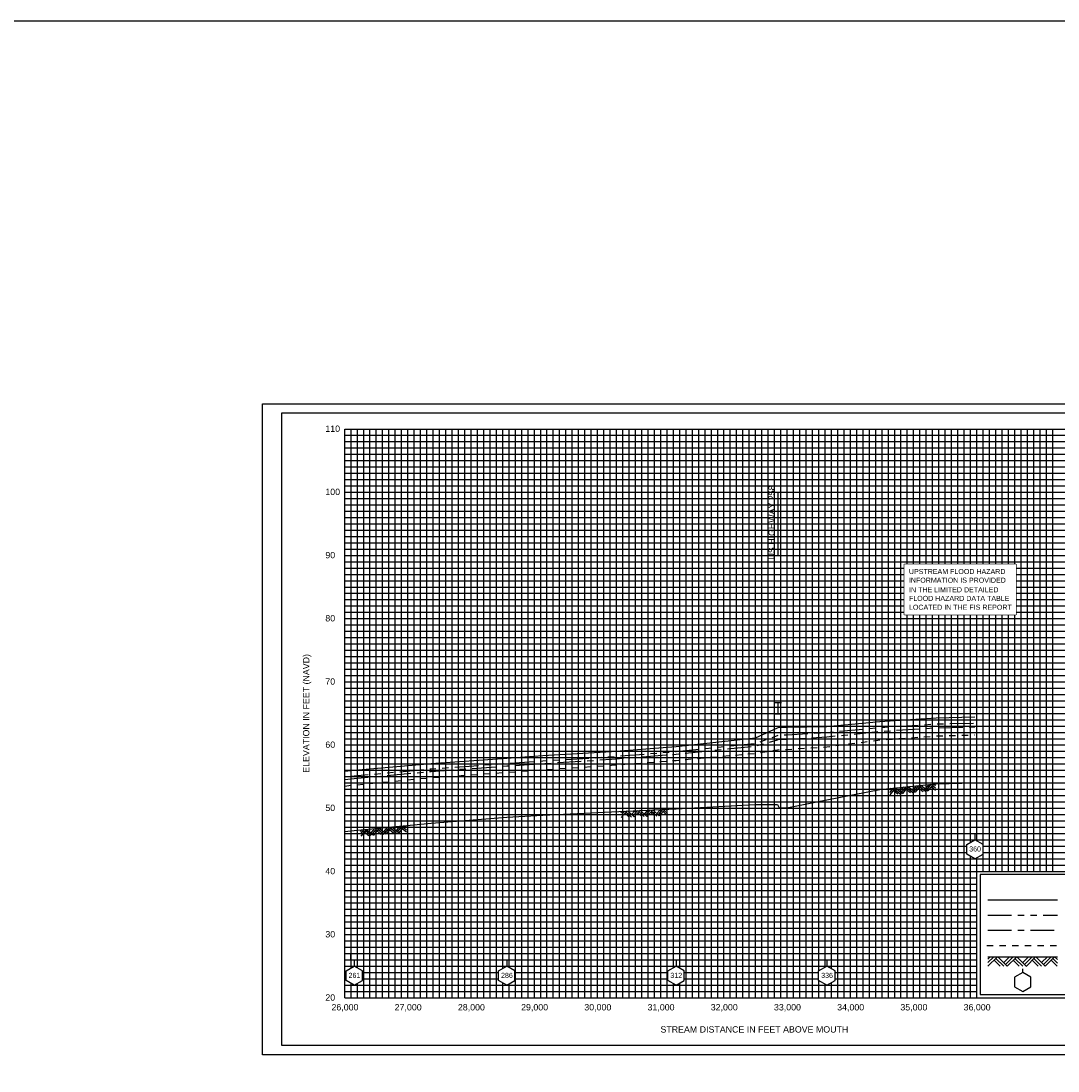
# Model space of a CAD drawing. Header units: inches. Extents: x -7.3 to 59.2, y 29 to 76.9.
# Tile 12 of 14: x 33.8 to 50.2, y 38.2 to 54.8. Entities that reach past the tile are written whole.
import ezdxf
from ezdxf.enums import TextEntityAlignment as Align

# ---------------------------------------------------------------- set-up
doc = ezdxf.new("R2010")
doc.units = ezdxf.units.IN
doc.header["$LTSCALE"] = 0.3
doc.header["$MEASUREMENT"] = 0
doc.set_wipeout_variables(frame=1)
for name, pattern in [('CENTER', [2, 1.25, -0.25, 0.25, -0.25]), ('DOT', [0.25, 0, -0.25]), ('HIDDEN', [0.375, 0.25, -0.125]), ('PHANTOM', [2.5, 1.25, -0.25, 0.25, -0.25, 0.25, -0.25])]:
    doc.linetypes.add(name, pattern=pattern)
doc.layers.get('0').update_dxf_attribs({"color": 3, "plot": 0})
for name, color, linetype in [('1', 5, 'Continuous'), ('2', 50, 'Continuous'), ('3', 9, 'DOT'), ('7', 7, 'Continuous'), ('ROCK', 7, 'Continuous'), ('STREAM', 5, 'Continuous'), ('STRUCTURE', 30, 'Continuous'), ('TEXT', 255, 'Continuous'), ('WS10', 4, 'HIDDEN'), ('WS100', 5, 'PHANTOM'), ('WS50', 1, 'CENTER'), ('WS500', 1, 'Continuous'), ('XSEC', 7, 'Continuous'), ('XSECTEXTLINE', 7, 'Continuous')]:
    doc.layers.add(name, color=color, linetype=linetype)
doc.styles.add('ARIAL', font='ARIAL.TTF')
doc.styles.add('xs', font='ARIAL.TTF')

# ---------------------------------------------------------------- blocks, each defined once
blk = doc.blocks.new('wipeout')
blk.add_wipeout([(0, 0.15), (-0.129917, 0.075), (-0.129917, -0.075), (0, -0.15), (0.129917, -0.075), (0.129917, 0.075)])
blk = doc.blocks.new('xsec')
blk.add_line((0, 0.35), (0, 0.25))
blk.add_blockref('wipeout', (0, 0.1))
for p, q in [((-0.13, 0.175), (0, 0.25)), ((-0.13, 0.025), (-0.13, 0.175)), ((0.13, 0.175), (0, 0.25)), ((0, 0.25), (0, 0.25)), ((0.13, 0.025), (0.13, 0.175)), ((0, -0.05), (-0.13, 0.025)), ((0, -0.05), (0.13, 0.025))]:
    blk.add_line(p, q)
blk = doc.blocks.new('bar')
blk.add_line((-0.05, 0), (0.05, 0))
blk = doc.blocks.new('rock')
at = {"layer": 'STREAM'}
for p, q in [((0.171, 0.001), (0.147, -0.023)), ((0.209, 0.001), (0.147, -0.061)), ((0.247, 0.001), (0.147, -0.099)), ((0.251, 0.001), (0.351, -0.099)), ((0.375, 0.001), (0.313, -0.061)), ((0.413, 0.001), (0.332, -0.08)), ((0.451, 0.001), (0.351, -0.099)), ((0.451, 0.001), (0.551, -0.099)), ((0.575, 0.001), (0.513, -0.061)), ((0.613, 0.001), (0.532, -0.08)), ((0.651, 0.001), (0.551, -0.099)), ((0.651, 0.001), (0.751, -0.099)), ((0.776, 0.001), (0.713, -0.061)), ((0.813, 0.001), (0.732, -0.08)), ((0.851, 0.001), (0.751, -0.099)), ((0.851, 0.001), (0.88, -0.028)), ((0.211, -0.034), (0.275, -0.099)), ((0.23, -0.016), (0.313, -0.099)), ((0.413, -0.036), (0.475, -0.099)), ((0.432, -0.018), (0.513, -0.099)), ((0.613, -0.036), (0.676, -0.099)), ((0.632, -0.018), (0.713, -0.099)), ((0.813, -0.036), (0.876, -0.099)), ((0.832, -0.018), (0.88, -0.066))]:
    blk.add_line(p, q, dxfattribs=at)

msp = doc.modelspace()

# ---------------------------------------------------------------- linework, layer by layer
at = {"color": 252}
msp.add_lwpolyline([(37.586, 48.777), (53.686, 48.777), (53.686, 38.477), (37.586, 38.477)], close=True, dxfattribs=at)
msp.add_lwpolyline([(47.741, 46.237), (49.504, 46.237), (49.504, 45.437), (47.741, 45.437)], close=True)
at = {"layer": '1'}
for p, q in [((37.886, 48.627), (37.886, 38.627)), ((53.386, 48.627), (37.886, 48.627)), ((37.886, 38.627), (37.886, 38.627)), ((37.886, 38.627), (53.386, 38.627)), ((37.886, 38.627), (37.886, 38.627))]:
    msp.add_line(p, q, dxfattribs=at)
at = {"layer": '2', "color": 50}
for p, q in [((38.886, 39.377), (38.886, 48.377)), ((38.886, 48.377), (51.886, 48.377)), ((39.886, 39.377), (39.886, 48.377)), ((40.886, 39.377), (40.886, 48.377)), ((41.886, 39.377), (41.886, 48.377)), ((42.886, 39.377), (42.886, 48.377)), ((43.886, 39.377), (43.886, 48.377)), ((44.886, 39.377), (44.886, 48.377)), ((45.886, 39.377), (45.886, 48.377)), ((46.886, 39.377), (46.886, 48.377)), ((47.886, 39.377), (47.886, 48.377)), ((48.886, 39.377), (48.886, 48.377)), ((38.886, 46.377), (51.886, 46.377)), ((38.886, 45.377), (51.886, 45.377)), ((38.886, 44.377), (51.886, 44.377)), ((38.886, 43.377), (51.886, 43.377)), ((38.886, 42.377), (51.886, 42.377)), ((38.886, 41.377), (51.886, 41.377)), ((38.886, 40.377), (48.886, 40.377)), ((38.886, 39.377), (51.886, 39.377))]:
    msp.add_line(p, q, dxfattribs=at)
at = {"layer": '2', "color": 50, "linetype": 'Continuous'}
for p, q in [((49.886, 41.377), (49.886, 48.377)), ((38.886, 47.377), (51.886, 47.377))]:
    msp.add_line(p, q, dxfattribs=at)
at = {"layer": '3', "color": 8, "linetype": 'Continuous'}
for p, q in [((38.986, 39.377), (38.986, 48.377)), ((39.086, 39.377), (39.086, 48.377)), ((39.186, 39.377), (39.186, 48.377)), ((39.286, 39.377), (39.286, 48.377)), ((39.386, 39.377), (39.386, 48.377)), ((39.486, 39.377), (39.486, 48.377)), ((39.586, 39.377), (39.586, 48.377)), ((39.686, 39.377), (39.686, 48.377)), ((39.786, 39.377), (39.786, 48.377)), ((39.986, 39.377), (39.986, 48.377)), ((40.086, 39.377), (40.086, 48.377)), ((40.186, 39.377), (40.186, 48.377)), ((40.286, 39.377), (40.286, 48.377)), ((40.386, 39.377), (40.386, 48.377)), ((40.486, 39.377), (40.486, 48.377)), ((40.586, 39.377), (40.586, 48.377)), ((40.686, 39.377), (40.686, 48.377)), ((40.786, 39.377), (40.786, 48.377)), ((40.986, 39.377), (40.986, 48.377)), ((41.086, 39.377), (41.086, 48.377)), ((41.186, 39.377), (41.186, 48.377)), ((41.286, 39.377), (41.286, 48.377)), ((41.386, 39.377), (41.386, 48.377)), ((41.486, 39.377), (41.486, 48.377)), ((41.586, 39.377), (41.586, 48.377)), ((41.686, 39.377), (41.686, 48.377)), ((41.786, 39.377), (41.786, 48.377)), ((41.986, 39.377), (41.986, 48.377)), ((42.086, 39.377), (42.086, 48.377)), ((42.186, 39.377), (42.186, 48.377)), ((42.286, 39.377), (42.286, 48.377)), ((42.386, 39.377), (42.386, 48.377)), ((42.486, 39.377), (42.486, 48.377)), ((42.586, 39.377), (42.586, 48.377)), ((42.686, 39.377), (42.686, 48.377)), ((42.786, 39.377), (42.786, 48.377)), ((42.986, 39.377), (42.986, 48.377)), ((43.086, 39.377), (43.086, 48.377)), ((43.186, 39.377), (43.186, 48.377)), ((43.286, 39.377), (43.286, 48.377)), ((43.386, 39.377), (43.386, 48.377)), ((43.486, 39.377), (43.486, 48.377)), ((43.586, 39.377), (43.586, 48.377)), ((43.686, 39.377), (43.686, 48.377)), ((43.786, 39.377), (43.786, 48.377)), ((43.986, 39.377), (43.986, 48.377)), ((44.086, 39.377), (44.086, 48.377)), ((44.186, 39.377), (44.186, 48.377)), ((44.286, 39.377), (44.286, 48.377)), ((44.386, 39.377), (44.386, 48.377)), ((44.486, 39.377), (44.486, 48.377)), ((44.586, 39.377), (44.586, 48.377)), ((44.686, 39.377), (44.686, 48.377)), ((44.786, 39.377), (44.786, 48.377)), ((44.986, 39.377), (44.986, 48.377)), ((45.086, 39.377), (45.086, 48.377)), ((45.186, 39.377), (45.186, 48.377)), ((45.286, 39.377), (45.286, 48.377)), ((45.386, 39.377), (45.386, 48.377)), ((45.486, 39.377), (45.486, 48.377)), ((45.586, 39.377), (45.586, 48.377)), ((45.686, 39.377), (45.686, 48.377)), ((45.786, 39.377), (45.786, 48.377)), ((45.986, 39.377), (45.986, 48.377)), ((46.086, 39.377), (46.086, 48.377)), ((46.186, 39.377), (46.186, 48.377)), ((46.286, 39.377), (46.286, 48.377)), ((46.386, 39.377), (46.386, 48.377)), ((46.486, 39.377), (46.486, 48.377)), ((46.586, 39.377), (46.586, 48.377)), ((46.686, 39.377), (46.686, 48.377)), ((46.786, 39.377), (46.786, 48.377)), ((46.986, 39.377), (46.986, 48.377)), ((47.086, 39.377), (47.086, 48.377)), ((47.186, 39.377), (47.186, 48.377)), ((47.286, 39.377), (47.286, 48.377)), ((47.386, 39.377), (47.386, 48.377)), ((47.486, 39.377), (47.486, 48.377)), ((47.586, 39.377), (47.586, 48.377)), ((47.686, 39.377), (47.686, 48.377)), ((47.786, 39.377), (47.786, 48.377)), ((47.986, 39.377), (47.986, 48.377)), ((48.086, 39.377), (48.086, 48.377)), ((48.186, 39.377), (48.186, 48.377)), ((48.286, 39.377), (48.286, 48.377)), ((48.386, 39.377), (48.386, 48.377)), ((48.486, 39.377), (48.486, 48.377)), ((48.586, 39.377), (48.586, 48.377)), ((48.686, 39.377), (48.686, 48.377)), ((48.786, 39.377), (48.786, 48.377)), ((48.986, 41.377), (48.986, 48.377)), ((49.086, 41.377), (49.086, 48.377)), ((49.186, 41.377), (49.186, 48.377)), ((49.286, 41.377), (49.286, 48.377)), ((49.386, 41.377), (49.386, 48.377)), ((49.486, 41.377), (49.486, 48.377)), ((49.586, 41.377), (49.586, 48.377)), ((49.686, 41.377), (49.686, 48.377)), ((49.786, 41.377), (49.786, 48.377)), ((49.986, 41.377), (49.986, 48.377)), ((50.086, 41.377), (50.086, 48.377)), ((38.886, 48.277), (51.886, 48.277)), ((38.886, 48.177), (51.886, 48.177)), ((38.886, 48.077), (51.886, 48.077)), ((38.886, 47.977), (51.886, 47.977)), ((38.886, 47.877), (51.886, 47.877)), ((38.886, 47.777), (51.886, 47.777)), ((38.886, 47.677), (51.886, 47.677)), ((38.886, 47.577), (51.886, 47.577)), ((38.886, 47.477), (51.886, 47.477)), ((38.886, 47.277), (51.886, 47.277)), ((38.886, 47.177), (51.886, 47.177)), ((38.886, 47.077), (51.886, 47.077)), ((38.886, 46.977), (51.886, 46.977)), ((38.886, 46.877), (51.886, 46.877)), ((38.886, 46.777), (51.886, 46.777)), ((38.886, 46.677), (51.886, 46.677)), ((38.886, 46.577), (51.886, 46.577)), ((38.886, 46.477), (51.886, 46.477)), ((38.886, 46.277), (51.886, 46.277)), ((38.886, 46.177), (51.886, 46.177)), ((38.886, 46.077), (51.886, 46.077)), ((38.886, 45.977), (51.886, 45.977)), ((38.886, 45.877), (51.886, 45.877)), ((38.886, 45.777), (51.886, 45.777)), ((38.886, 45.677), (51.886, 45.677)), ((38.886, 45.577), (51.886, 45.577)), ((38.886, 45.477), (51.886, 45.477)), ((38.886, 45.277), (51.886, 45.277)), ((38.886, 45.177), (51.886, 45.177)), ((38.886, 45.077), (51.886, 45.077)), ((38.886, 44.977), (51.886, 44.977)), ((38.886, 44.877), (51.886, 44.877)), ((38.886, 44.777), (51.886, 44.777)), ((38.886, 44.677), (51.886, 44.677)), ((38.886, 44.577), (51.886, 44.577)), ((38.886, 44.477), (51.886, 44.477)), ((38.886, 44.277), (51.886, 44.277)), ((38.886, 44.177), (51.886, 44.177)), ((38.886, 44.077), (51.886, 44.077)), ((38.886, 43.977), (51.886, 43.977)), ((38.886, 43.877), (51.886, 43.877)), ((38.886, 43.777), (51.886, 43.777)), ((38.886, 43.677), (51.886, 43.677)), ((38.886, 43.577), (51.886, 43.577)), ((38.886, 43.477), (51.886, 43.477)), ((38.886, 43.277), (51.886, 43.277)), ((38.886, 43.177), (51.886, 43.177)), ((38.886, 43.077), (51.886, 43.077)), ((38.886, 42.977), (51.886, 42.977)), ((38.886, 42.877), (51.886, 42.877)), ((38.886, 42.777), (51.886, 42.777)), ((38.886, 42.677), (51.886, 42.677)), ((38.886, 42.577), (51.886, 42.577)), ((38.886, 42.477), (51.886, 42.477)), ((38.886, 42.277), (51.886, 42.277)), ((38.886, 42.177), (51.886, 42.177)), ((38.886, 42.077), (51.886, 42.077)), ((38.886, 41.977), (51.886, 41.977)), ((38.886, 41.877), (51.886, 41.877)), ((38.886, 41.777), (51.886, 41.777)), ((38.886, 41.677), (51.886, 41.677)), ((38.886, 41.577), (51.886, 41.577)), ((38.886, 41.477), (51.886, 41.477)), ((38.886, 41.277), (48.886, 41.277)), ((38.886, 41.177), (48.886, 41.177)), ((38.886, 41.077), (48.886, 41.077)), ((38.886, 40.977), (48.886, 40.977)), ((38.886, 40.877), (48.886, 40.877)), ((38.886, 40.777), (48.886, 40.777)), ((38.886, 40.677), (48.886, 40.677)), ((38.886, 40.577), (48.886, 40.577)), ((38.886, 40.477), (48.886, 40.477)), ((38.886, 40.277), (48.886, 40.277)), ((38.886, 40.177), (48.886, 40.177)), ((38.886, 40.077), (48.886, 40.077)), ((38.886, 39.977), (48.886, 39.977)), ((38.886, 39.877), (48.886, 39.877)), ((38.886, 39.777), (48.886, 39.777)), ((38.886, 39.677), (48.886, 39.677)), ((38.886, 39.577), (48.886, 39.577)), ((38.886, 39.477), (48.886, 39.477))]:
    msp.add_line(p, q, dxfattribs=at)
at = {"layer": '7'}
for p, q in [((49.611, 39.777), (49.481, 39.702)), ((49.611, 39.777), (49.611, 39.834)), ((49.741, 39.702), (49.611, 39.777)), ((49.481, 39.702), (49.481, 39.552)), ((49.481, 39.702), (49.481, 39.702)), ((49.481, 39.552), (49.611, 39.477)), ((49.611, 39.477), (49.741, 39.552)), ((49.741, 39.552), (49.741, 39.702))]:
    msp.add_line(p, q, dxfattribs=at)
at = {"layer": 'STREAM'}
for p, q in [((49.098, 40.027), (49.061, 39.99)), ((49.155, 40.027), (49.061, 39.933)), ((49.211, 40.027), (49.061, 39.877)), ((49.061, 40.027), (50.161, 40.027)), ((49.158, 39.973), (49.254, 39.877)), ((49.186, 40.001), (49.311, 39.877)), ((49.217, 40.027), (49.367, 39.877)), ((49.404, 40.027), (49.311, 39.933)), ((49.461, 40.027), (49.339, 39.905)), ((49.517, 40.027), (49.367, 39.877)), ((49.461, 39.97), (49.554, 39.877)), ((49.489, 39.999), (49.611, 39.877)), ((49.517, 40.027), (49.667, 39.877)), ((49.704, 40.027), (49.611, 39.933)), ((49.761, 40.027), (49.639, 39.905)), ((49.815, 40.024), (49.665, 39.874)), ((49.761, 39.97), (49.854, 39.877)), ((49.789, 39.999), (49.911, 39.877)), ((49.817, 40.027), (49.967, 39.877)), ((50.004, 40.027), (49.911, 39.933)), ((50.061, 40.027), (49.939, 39.905)), ((50.117, 40.027), (49.967, 39.877)), ((50.061, 39.97), (50.154, 39.877)), ((50.089, 39.999), (50.161, 39.926)), ((50.117, 40.027), (50.161, 39.983))]:
    msp.add_line(p, q, dxfattribs=at)
at = {"layer": 'STREAM', "flags": 128}
msp.add_lwpolyline([(38.886, 42.007), (38.983, 42.017), (40.254, 42.138), (41.449, 42.236), (42.022, 42.268), (43.108, 42.322), (44.128, 42.368), (45.383, 42.437), (45.731, 42.437), (45.76, 42.384), (45.878, 42.384), (46.513, 42.509), (47.352, 42.673), (48.245, 42.765), (48.855, 42.778)], dxfattribs=at)
at = {"layer": 'STRUCTURE'}
msp.add_lwpolyline([(-7.272, 54.833), (59.218, 54.833), (59.218, 32.641), (-7.272, 32.641)], close=True, dxfattribs=at)
at = {"layer": 'STRUCTURE', "flags": 128}
msp.add_lwpolyline([(45.745, 43.869), (45.745, 44.052)], dxfattribs=at)
at = {"layer": 'TEXT'}
for p, q in [((51.836, 41.327), (48.936, 41.327)), ((48.936, 41.327), (48.936, 39.427)), ((48.936, 39.427), (51.836, 39.427)), ((48.936, 39.427), (48.936, 39.427))]:
    msp.add_line(p, q, dxfattribs=at)
msp.add_lwpolyline([(45.741, 46.377), (45.741, 47.377), (45.741, 47.377)], dxfattribs=at)
at = {"layer": 'WS10'}
msp.add_line((49.046, 40.207), (50.146, 40.207), dxfattribs=at)
at = {"layer": 'WS10', "flags": 128}
msp.add_lwpolyline([(38.886, 42.727), (38.983, 42.739), (40.254, 42.861), (41.449, 42.946), (42.022, 42.986), (43.108, 43.057), (44.128, 43.134), (45.383, 43.246), (45.731, 43.303), (45.76, 43.308), (45.878, 43.308), (46.513, 43.348), (47.352, 43.458), (48.245, 43.52), (48.855, 43.537)], dxfattribs=at)
at = {"layer": 'WS100'}
msp.add_line((49.061, 40.687), (50.161, 40.687), dxfattribs=at)
at = {"layer": 'WS100', "flags": 128}
msp.add_lwpolyline([(38.886, 42.872), (38.983, 42.883), (40.254, 43), (41.449, 43.086), (42.022, 43.126), (43.108, 43.192), (44.128, 43.273), (45.383, 43.402), (45.731, 43.527), (45.76, 43.538), (45.878, 43.538), (46.513, 43.577), (47.352, 43.654), (48.245, 43.71), (48.855, 43.725)], dxfattribs=at)
at = {"layer": 'WS50'}
msp.add_line((49.061, 40.447), (50.161, 40.447), dxfattribs=at)
at = {"layer": 'WS50', "flags": 128}
msp.add_lwpolyline([(38.886, 42.829), (38.983, 42.84), (40.254, 42.96), (41.449, 43.045), (42.022, 43.084), (43.108, 43.152), (44.128, 43.233), (45.383, 43.358), (45.731, 43.458), (45.76, 43.467), (45.878, 43.467), (46.513, 43.506), (47.352, 43.592), (48.245, 43.65), (48.855, 43.666)], dxfattribs=at)
at = {"layer": 'WS500'}
msp.add_line((49.061, 40.927), (50.161, 40.927), dxfattribs=at)
at = {"layer": 'WS500', "flags": 128}
msp.add_lwpolyline([(38.886, 42.961), (38.983, 42.971), (40.254, 43.083), (41.449, 43.169), (42.022, 43.209), (43.108, 43.274), (44.128, 43.353), (45.383, 43.491), (45.731, 43.646), (45.76, 43.659), (45.878, 43.659), (46.513, 43.671), (47.352, 43.749), (48.245, 43.808), (48.855, 43.824)], dxfattribs=at)

# ---------------------------------------------------------------- block references
at = {"layer": 'ROCK'}
for p, rotation in [((47.352, 42.673), 5.882073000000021), ((43.108, 42.322), 2.582173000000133), ((38.983, 42.017), 5.43820000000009)]:
    msp.add_blockref('rock', p, dxfattribs=dict(at, rotation=rotation))
at = {"layer": 'STRUCTURE'}
for p in [(45.745, 44.052), (45.745, 43.869)]:
    msp.add_blockref('bar', p, dxfattribs=at)

# ---------------------------------------------------------------- texts
at = {"layer": 'TEXT', "style": 'ARIAL'}
for s, p in [(' 110', (38.541, 48.332)), (' 100', (38.541, 47.332)), (' 90', (38.541, 46.332)), (' 80', (38.541, 45.332)), (' 70', (38.541, 44.332)), (' 60', (38.541, 43.332)), (' 50', (38.541, 42.332)), (' 40', (38.541, 41.332)), (' 30', (38.541, 40.332)), (' 20', (38.541, 39.332))]:
    msp.add_text(s, height=0.1, dxfattribs=at).set_placement(p)
for s, p in [('US HIGHWAY 258', (45.691, 46.898)), ('ELEVATION IN FEET (NAVD)', (38.326, 43.877))]:
    msp.add_text(s, height=0.1, rotation=90, dxfattribs=at).set_placement(p, align=Align.CENTER)
for s, p in [('26,000', (38.89, 39.177)), ('27,000', (39.89, 39.177)), ('28,000', (40.89, 39.177)), ('29,000', (41.89, 39.177)), ('30,000', (42.89, 39.177)), ('31,000', (43.89, 39.177)), ('32,000', (44.89, 39.177)), ('33,000', (45.89, 39.177)), ('34,000', (46.89, 39.177)), ('35,000', (47.89, 39.177)), ('36,000', (48.89, 39.177)), ('STREAM DISTANCE IN FEET ABOVE MOUTH ', (45.386, 38.827))]:
    msp.add_text(s, height=0.1, dxfattribs=at).set_placement(p, align=Align.CENTER)

# ---------------------------------------------------------------- next in the draw order: block references
at = {"layer": 'XSEC', "color": 3}
for p in [(48.855, 41.627), (39.037, 39.627), (41.449, 39.627), (44.128, 39.627), (46.513, 39.627)]:
    msp.add_blockref('xsec', p, dxfattribs=at)

# ---------------------------------------------------------------- next in the draw order: wipeouts: each hides what was drawn before it
msp.add_wipeout([(47.741, 46.237), (49.504, 46.237), (49.504, 45.437), (47.741, 45.437)]).dxf.layer = 'XSECTEXTLINE'

# ---------------------------------------------------------------- next in the draw order: linework, layer by layer
at = {"layer": 'XSECTEXTLINE'}
for q in [(38.983, 40.077), (39.037, 39.977)]:
    msp.add_line((38.983, 39.977), q, dxfattribs=at)

# ---------------------------------------------------------------- next in the draw order: texts
at = {"layer": 'TEXT'}
for s, style, p in [('UPSTREAM FLOOD HAZARD', 'ARIAL', (47.811, 46.082)), ('INFORMATION IS PROVIDED', 'ARIAL', (47.811, 45.945)), ('IN THE LIMITED DETAILED', 'ARIAL', (47.813, 45.793)), ('FLOOD HAZARD DATA TABLE', 'ARIAL', (47.812, 45.657)), ('LOCATED IN THE FIS REPORT', 'ARIAL', (47.812, 45.517)), ('360', 'xs', (48.765, 41.692)), ('261', 'xs', (38.947, 39.692)), ('286', 'xs', (41.359, 39.692)), ('312', 'xs', (44.038, 39.692)), ('336', 'xs', (46.423, 39.692))]:
    msp.add_text(s, height=0.08, dxfattribs=dict(at, style=style)).set_placement(p)

doc.saveas('drawing.dxf')
